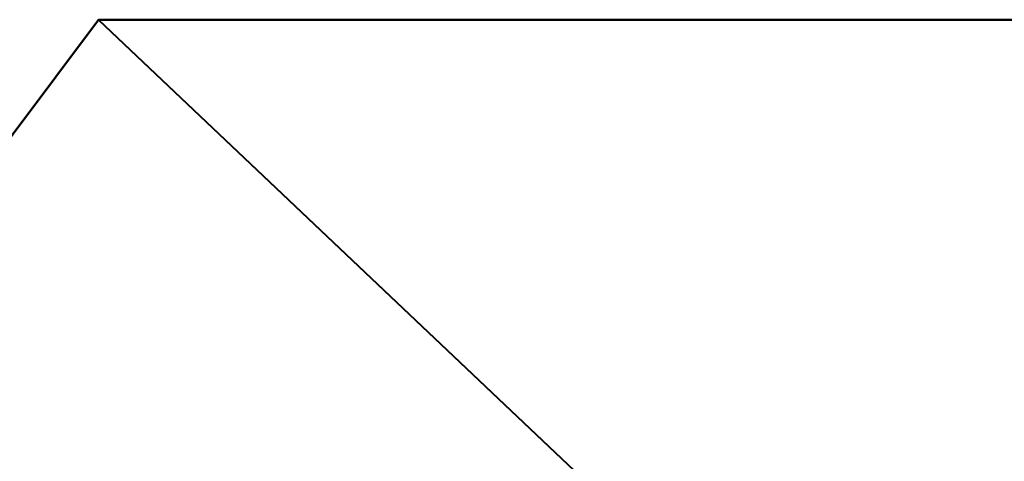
# Model space of a CAD drawing. Header units: millimetres. Extents: x -2000 to 2000, y -2000 to 2000.
# Tile 234 of 256: x -21 to -1, y -282 to -273. Entities that reach past the tile are written whole.
import ezdxf

# ---------------------------------------------------------------- set-up
doc = ezdxf.new("R2010")
doc.units = ezdxf.units.MM
doc.layers.add('E-LITE-EQPM', color=33, linetype='Continuous', lineweight=40)

msp = doc.modelspace()

# ---------------------------------------------------------------- meshes
at = {"layer": 'E-LITE-EQPM'}
mesh = msp.add_polyface(dxfattribs=at)
corners = [(-30, -287.684, 3300), (-30, -290.684, 3300), (0, -291.001, 3300), (30, -290.684, 3300), (30, -287.684, 3300), (19, -273.001, 3300), (0, -273.001, 3300), (-19, -273.001, 3300)]
mesh.append_faces([[corners[k] for k in face] for face in [(2, 7, 0, 1)]], dxfattribs={"vtx0": -1})
mesh.append_faces([[corners[k] for k in face] for face in [(4, 5, 2, 3)]], dxfattribs={"vtx1": -1})
mesh.append_faces([[corners[k] for k in face] for face in [(6, 7, 2, 5)]], dxfattribs={"vtx1": -1, "vtx2": -1})
mesh = msp.add_polyface(dxfattribs=at)
corners = [(-30, -287.684, 3270), (-19, -273.001, 3270), (0, -273.001, 3270), (19, -273.001, 3270), (30, -287.684, 3270), (30, -290.684, 3270), (0, -291.001, 3270), (-30, -290.684, 3270)]
mesh.append_faces([[corners[k] for k in face] for face in [(6, 3, 4, 5)]], dxfattribs={"vtx0": -1})
mesh.append_faces([[corners[k] for k in face] for face in [(6, 1, 2, 3)]], dxfattribs={"vtx0": -1, "vtx3": -1})
mesh.append_faces([[corners[k] for k in face] for face in [(6, 7, 0, 1)]], dxfattribs={"vtx3": -1})
mesh = msp.add_polyface(dxfattribs=at)
corners = [(-30, -287.684, 3300), (-19, -273.001, 3300), (-19, -273.001, 3270), (-30, -287.684, 3270)]
mesh.append_faces([[corners[k] for k in face] for face in [(0, 1, 2, 3)]])
mesh = msp.add_polyface(dxfattribs=at)
corners = [(-19, -273.001, 3300), (0, -273.001, 3300), (0, -273.001, 3270), (-19, -273.001, 3270)]
mesh.append_faces([[corners[k] for k in face] for face in [(0, 1, 2, 3)]])

doc.saveas('drawing.dxf')
